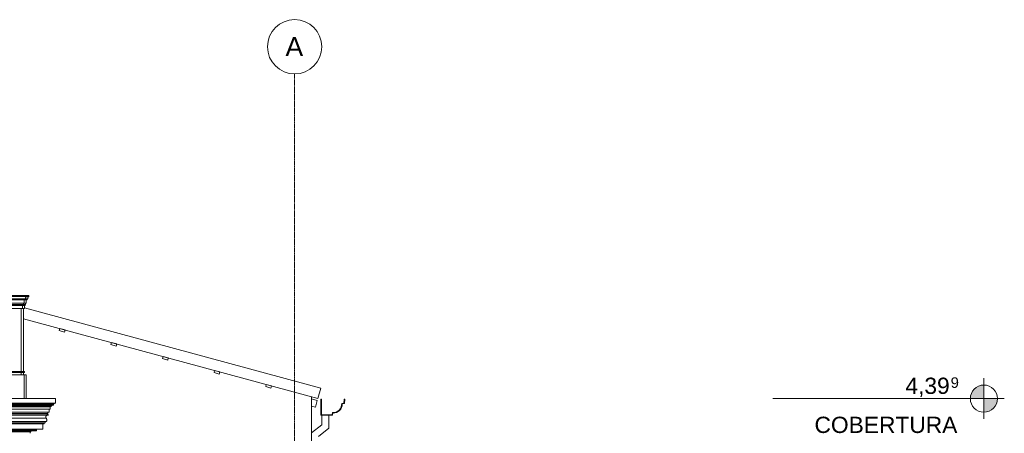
# Model space of a CAD drawing. Header units: millimetres. Extents: x -32192 to 36727, y -1740 to 8822.
# Tile 23 of 23: x 27507 to 36572, y 5009 to 8822. Entities that reach past the tile are written whole.
import ezdxf

# ---------------------------------------------------------------- set-up
doc = ezdxf.new("R2010")
doc.units = ezdxf.units.MM
doc.linetypes.add('_Traço - ponto', pattern=[16, 12, -2, 0, -2])
for name, color, linetype, lineweight in [('A-FLOR-LEVL', 51, 'Continuous', 9), ('A-GENM', 13, 'Continuous', 18), ('A-GLAZ-CWMG', 51, 'Continuous', 18), ('A-ROOF', 132, 'Continuous', 18), ('A-ROOF-OTLN', 132, 'Continuous', 18), ('A-WALL', 113, 'Continuous', 18), ('S-GRID', 1, 'Continuous', 9), ('S-GRID-IDEN', 1, 'Continuous', 9)]:
    doc.layers.add(name, color=color, linetype=linetype, lineweight=lineweight)
doc.styles.add('Arial', font='arial.ttf', dxfattribs={"height": 150})
doc.styles.add('Arial_1', font='arial.ttf', dxfattribs={"height": 97.483633})
doc.styles.add('Arial_2', font='arial.ttf', dxfattribs={"height": 175})

# ---------------------------------------------------------------- blocks, each defined once
blk = doc.blocks.new('Generic Models 19 - Generic Models 19-3087287-ELEVAÇÃO 2 - FACHADA DE IMPLANTAÇÃO')
at = {"layer": 'A-GENM'}
for p, q in [((-3313.4, 6279.4), (-3140, 6279.4)), ((-3140, 6269.4), (-3313.4, 6269.4)), ((-3140, 6279.4), (-3120, 6279.4)), ((-3140, 6269.4), (-3140, 6279.4)), ((-3120, 6269.4), (-3140, 6269.4)), ((-3120, 6269.4), (-3120, 6279.4)), ((-3175, 6186.9), (-3348.4, 6186.9)), ((-3170, 6196.5), (-3343.4, 6196.5)), ((-3165, 6210), (-3338.4, 6210)), ((-3155, 6239.4), (-3328.4, 6239.4)), ((-3150, 6249.4), (-3323.4, 6249.4)), ((-3180, 6160.6), (-3180, 6186.9)), ((-3175, 6186.9), (-3175, 6196.5)), ((-3155, 6186.9), (-3175, 6186.9)), ((-3170, 6196.5), (-3170, 6210)), ((-3150, 6196.5), (-3170, 6196.5)), ((-3165, 6210), (-3165, 6239.4)), ((-3145, 6210), (-3165, 6210)), ((-3160, 6160.6), (-3160, 6186.9)), ((-3155, 6239.4), (-3155, 6249.4)), ((-3135, 6239.4), (-3155, 6239.4)), ((-3155, 6186.9), (-3155, 6196.5)), ((-3130, 6249.4), (-3150, 6249.4)), ((-3150, 6196.5), (-3150, 6210)), ((-3145, 6210), (-3145, 6239.4)), ((-3135, 6239.4), (-3135, 6249.4)), ((-3180, 6160.6), (-3353.4, 6160.6)), ((-3160, 6160.6), (-3180, 6160.6)), ((-3170, 6160.6), (-3170, 5579.1)), ((-3180, 5579.1), (-3353.4, 5579.1)), ((-3353.4, 5569.1), (-3180, 5569.1)), ((-3165, 5549.1), (-3338.4, 5549.1)), ((-3180, 5569.1), (-3180, 5579.1)), ((-3160, 5579.1), (-3180, 5579.1)), ((-3180, 5569.1), (-3160, 5569.1)), ((-3170, 5569.1), (-3170, 5549.1)), ((-3165, 5329.1), (-3165, 5549.1)), ((-3145, 5549.1), (-3165, 5549.1)), ((-3160, 5569.1), (-3160, 5579.1)), ((-3145, 5329.1), (-3145, 5549.1)), ((-3338.4, 5329.1), (-3165, 5329.1)), ((-3170, 5329.1), (-3170, 5328.7)), ((-3165, 5329.1), (-3145, 5329.1))]:
    blk.add_line(p, q, dxfattribs=at)
for points in [[(-3150, 6249.4), (-3150.9, 6251.8), (-3151.2, 6255.9), (-3150, 6260.3), (-3148.8, 6262.7), (-3147.4, 6264.9), (-3145.2, 6267.3), (-3143, 6268.8), (-3141.8, 6269.4)], [(-3130, 6249.4), (-3130.9, 6251.8), (-3131.2, 6255.9), (-3130, 6260.3), (-3128.8, 6262.7), (-3127.4, 6264.9), (-3125.2, 6267.3), (-3123, 6268.8), (-3121.8, 6269.4)]]:
    blk.add_open_spline(points, degree=3, knots=[0, 0, 0, 0, 0.333333, 0.5, 0.583333, 0.666667, 0.833333, 1, 1, 1, 1], dxfattribs=at)
blk = doc.blocks.new('Rectangular Mullion - 2x5 cm-3922211-ELEVAÇÃO 2 - FACHADA DE IMPLANTAÇÃO')
at = {"layer": 'A-GLAZ-CWMG'}
for p, q in [((-934.8, 5458.9), (-940.1, 5439.6)), ((-940.1, 5439.6), (-891.8, 5426.5)), ((-886.6, 5445.8), (-934.8, 5458.9)), ((-891.8, 5426.5), (-886.6, 5445.8))]:
    blk.add_line(p, q, dxfattribs=at)
blk = doc.blocks.new('Rectangular Mullion - 4x6_3-3931228-ELEVAÇÃO 2 - FACHADA DE IMPLANTAÇÃO')
at = {"layer": 'A-GLAZ-CWMG'}
for p, q in [((-518.5, 5325.2), (-465, 5310.7)), ((-481.5, 5249.9), (-518.5, 5259.9)), ((-465, 5310.7), (-481.5, 5249.9))]:
    blk.add_line(p, q, dxfattribs=at)
blk = doc.blocks.new('Generic Models 1 - Generic Models 24-4258923-ELEVAÇÃO 2 - FACHADA DE IMPLANTAÇÃO')
at = {"layer": 'A-GENM'}
for p, q in [((-424.1, 5175.1), (-424.1, 5086.4)), ((-359.1, 5054.9), (-359.1, 5175.1)), ((-424.1, 5086.4), (-518.5, 5011.9)), ((-453.5, 4980.4), (-359.1, 5054.9))]:
    blk.add_line(p, q, dxfattribs=at)
blk = doc.blocks.new('ORNAMENTO SUPERIOR - ORNAMENTO SUPERIOR-4323885-ELEVAÇÃO 2 - FACHADA DE IMPLANTAÇÃO')
at = {"layer": 'A-GENM'}
for p, q in [((-18632.3, 5328.7), (-2874.7, 5328.7)), ((-2874.7, 5287.4), (-18632.3, 5287.4)), ((-2884.7, 5282.4), (-18622.3, 5282.4)), ((-2889.7, 5277.4), (-18617.3, 5277.4)), ((-2894.7, 5267.4), (-18612.3, 5267.4)), ((-2909.7, 5262.4), (-18597.3, 5262.4)), ((-2914.7, 5262.4), (-2914.7, 5257.4)), ((-2909.7, 5267.4), (-2909.7, 5262.4)), ((-2894.7, 5277.4), (-2894.7, 5267.4)), ((-2889.7, 5282.4), (-2889.7, 5277.4)), ((-2884.7, 5287.4), (-2884.7, 5282.4)), ((-2874.7, 5328.7), (-2874.7, 5287.4)), ((-2914.7, 5257.4), (-18592.3, 5257.4)), ((-2919.7, 5252.4), (-18587.3, 5252.4)), ((-2924.7, 5232.4), (-18582.3, 5232.4)), ((-2934.7, 5202.4), (-18572.3, 5202.4)), ((-18566, 5176.7), (-2941, 5176.7)), ((-2944.7, 5192.4), (-18562.3, 5192.4)), ((-18552.3, 5187.4), (-2954.7, 5187.4)), ((-2954.7, 5192.4), (-2954.7, 5187.4)), ((-2954.7, 5187.4), (-2941, 5176.7)), ((-2944.7, 5202.4), (-2944.7, 5192.4)), ((-2934.7, 5232.4), (-2934.7, 5202.4)), ((-2924.7, 5252.4), (-2924.7, 5232.4)), ((-2919.7, 5257.4), (-2919.7, 5252.4)), ((-2960.8, 5116.7), (-18546.2, 5116.7)), ((-18545.5, 5147.5), (-2961.4, 5147.5)), ((-2970.8, 5106.7), (-18536.2, 5106.7)), ((-2980.8, 5096.7), (-18526.2, 5096.7)), ((-2990.8, 5096.7), (-2990.8, 5046.7)), ((-2980.8, 5106.7), (-2980.8, 5096.7)), ((-2970.8, 5116.7), (-2970.8, 5106.7)), ((-2990.8, 5046.7), (-18516.2, 5046.7)), ((-18456.2, 5041.7), (-3050.8, 5041.7)), ((-18452.1, 5031.7), (-3054.9, 5031.7)), ((-3100.8, 5023.7), (-18406.2, 5023.7)), ((-3108.8, 5023.7), (-3108.8, 5008.7)), ((-3100.8, 5031.7), (-3100.8, 5023.7))]:
    blk.add_line(p, q, dxfattribs=at)
for points, knots in [([(-2950.4, 5176.7), (-2951.1, 5176.6), (-2952.4, 5176.1), (-2954.5, 5175.2), (-2956.5, 5174.1), (-2958.3, 5172.6), (-2959.9, 5171), (-2961.4, 5169.2), (-2962.6, 5167.2), (-2963.9, 5164.4), (-2964.8, 5160.7), (-2964.9, 5156), (-2963.7, 5151.5), (-2962.3, 5148.7), (-2961.4, 5147.5)], [0.2063355, 0.2063355, 0.2063355, 0.2063355, 0.25, 0.3, 0.35, 0.4, 0.45, 0.5, 0.55, 0.6, 0.7, 0.8, 0.9, 1, 1, 1, 1]), ([(-3050.8, 5041.7), (-3050.5, 5041.3), (-3049.9, 5040.6), (-3049.3, 5039.3), (-3049, 5038), (-3049.1, 5036.6), (-3049.4, 5035.5), (-3049.8, 5034.7), (-3050.2, 5034.1), (-3050.6, 5033.5), (-3051.1, 5033.1), (-3051.6, 5032.6), (-3052.2, 5032.3), (-3052.9, 5032), (-3053.7, 5031.7), (-3054.4, 5031.7), (-3054.9, 5031.7)], [0, 0, 0, 0, 0.1, 0.2, 0.3, 0.4, 0.5, 0.55, 0.6, 0.65, 0.7, 0.75, 0.8, 0.85, 0.9, 1, 1, 1, 1])]:
    blk.add_open_spline(points, degree=3, knots=knots, dxfattribs=at)
for points in [[(-2961.4, 5147.5), (-2960.1, 5146.1), (-2957.8, 5143.1), (-2955.6, 5137.8), (-2954.8, 5132.2), (-2955.4, 5126.5), (-2957.4, 5121.2), (-2959.5, 5118.1), (-2960.8, 5116.7)], [(-3052.7, 5046.7), (-3052.7, 5046), (-3052.6, 5044.8), (-3051.9, 5043.1), (-3051.2, 5042.1), (-3050.8, 5041.7)]]:
    blk.add_open_spline(points, degree=3, dxfattribs=at)
blk = doc.blocks.new('Level - M_Level Head ABNT-2835562-ELEVAÇÃO 2 - FACHADA DE IMPLANTAÇÃO')
at = {"layer": 'A-FLOR-LEVL'}
h = blk.add_hatch(color=256, dxfattribs=at)
edge = h.paths.add_edge_path(flags=0)
edge.add_line((5673, 1030), (5548, 1030))
edge.add_arc((5673, 1030), 125, 90, 180, ccw=False)
edge.add_line((5673, 1155), (5673, 1030))
h = blk.add_hatch(color=256, dxfattribs=at)
edge = h.paths.add_edge_path(flags=0)
edge.add_arc((5673, 1030), 125, -90, 0, ccw=False)
edge.add_line((5673, 905), (5673, 1030))
edge.add_line((5673, 1030), (5798, 1030))
for p, q in [((5673, 1219.5), (5673, 844)), ((5673, 1030), (5673, 1155)), ((5479.9, 1030), (5860.7, 1030)), ((5548, 1030), (5673, 1030)), ((5798, 1030), (5673, 1030)), ((5673, 1030), (5673, 905))]:
    blk.add_line(p, q, dxfattribs=at)
blk.add_circle((5673, 1030), 125, dxfattribs=at)
for start, end in [(90, 180), (270, 0)]:
    blk.add_arc((5673, 1030), 125, start, end, dxfattribs=at)
blk = doc.blocks.new('Grid - Head Grid-11506-ELEVAÇÃO 2 - FACHADA DE IMPLANTAÇÃO')
at = {"layer": 'S-GRID-IDEN'}
blk.add_circle((-673.5, 8571.9), 250, dxfattribs=at)

msp = doc.modelspace()

# ---------------------------------------------------------------- linework, layer by layer
at = {"layer": 'A-FLOR-LEVL'}
msp.add_line((36384.5, 5328.7), (34441.9, 5328.7), dxfattribs=at)
at = {"layer": 'A-ROOF'}
for p, q in [((27551.4, 6166.3), (30277.8, 5426.5)), ((30251.6, 5330), (27541.4, 6065.4)), ((30251.6, 5330), (30277.8, 5426.5))]:
    msp.add_line(p, q, dxfattribs=at)
at = {"layer": 'A-ROOF-OTLN'}
for p, q in [((30284.3, 5324), (30279.3, 5324)), ((30279.3, 5324), (30279.3, 5175.1)), ((30284.3, 5180.1), (30284.3, 5324)), ((30491.7, 5288), (30471.7, 5284.5)), ((30476.8, 5280.3), (30496.4, 5283.8)), ((30494.9, 5323.9), (30491.7, 5288)), ((30499.8, 5323.5), (30494.9, 5323.9)), ((30496.4, 5283.8), (30499.8, 5323.5)), ((30279.3, 5175.1), (30387.8, 5175.1)), ((30383.6, 5180.1), (30284.3, 5180.1)), ((30387.1, 5199.9), (30383.6, 5180.1)), ((30387.8, 5175.1), (30391.2, 5194.8))]:
    msp.add_line(p, q, dxfattribs=at)
for radius, start, end in [(80.6, 267.02908, 2.93294), (85.6, 270, 359.96396)]:
    msp.add_arc((30391.2, 5280.4), radius, start, end, dxfattribs=at)
at = {"layer": 'A-WALL'}
for p, q in [((27521.4, 6160.6), (27521.4, 5579.1)), ((27521.4, 5569.1), (27521.4, 5549.1)), ((30193, 4547.5), (30193, 5345.9))]:
    msp.add_line(p, q, dxfattribs=at)
at = {"layer": 'S-GRID', "linetype": '_Traço - ponto'}
msp.add_line((30038, -1519.9), (30038, 8321.9), dxfattribs=at)

# ---------------------------------------------------------------- block references
at = {"layer": 'A-FLOR-LEVL'}
msp.add_blockref('Level - M_Level Head ABNT-2835562-ELEVAÇÃO 2 - FACHADA DE IMPLANTAÇÃO', (30711.4, 4298.7), dxfattribs=at)
at = {"layer": 'A-GENM'}
for name in ['Generic Models 19 - Generic Models 19-3087287-ELEVAÇÃO 2 - FACHADA DE IMPLANTAÇÃO', 'ORNAMENTO SUPERIOR - ORNAMENTO SUPERIOR-4323885-ELEVAÇÃO 2 - FACHADA DE IMPLANTAÇÃO', 'Generic Models 1 - Generic Models 24-4258923-ELEVAÇÃO 2 - FACHADA DE IMPLANTAÇÃO']:
    msp.add_blockref(name, (30711.4, 0), dxfattribs=at)
at = {"layer": 'A-GLAZ-CWMG'}
for name, p in [('Rectangular Mullion - 2x5 cm-3922211-ELEVAÇÃO 2 - FACHADA DE IMPLANTAÇÃO', (28811.3, 515.6)), ('Rectangular Mullion - 2x5 cm-3922211-ELEVAÇÃO 2 - FACHADA DE IMPLANTAÇÃO', (29286.4, 386.7)), ('Rectangular Mullion - 2x5 cm-3922211-ELEVAÇÃO 2 - FACHADA DE IMPLANTAÇÃO', (29761.4, 257.8)), ('Rectangular Mullion - 2x5 cm-3922211-ELEVAÇÃO 2 - FACHADA DE IMPLANTAÇÃO', (30236.4, 128.9)), ('Rectangular Mullion - 2x5 cm-3922211-ELEVAÇÃO 2 - FACHADA DE IMPLANTAÇÃO', (30711.4, 0)), ('Rectangular Mullion - 4x6_3-3931228-ELEVAÇÃO 2 - FACHADA DE IMPLANTAÇÃO', (30711.4, 0))]:
    msp.add_blockref(name, p, dxfattribs=at)
at = {"layer": 'S-GRID-IDEN'}
msp.add_blockref('Grid - Head Grid-11506-ELEVAÇÃO 2 - FACHADA DE IMPLANTAÇÃO', (30711.4, 0), dxfattribs=at)

# ---------------------------------------------------------------- texts
at = {"layer": 'A-FLOR-LEVL', "attachment_point": 1}
for s, insert, char_height, width, style in [('4,39', (35661.5, 5521.9), 150, 505.063, 'Arial'), ('9', (36078.2, 5524.9), 97.5, 96.202, 'Arial_1'), ('COBERTURA', (34824.5, 5161.9), 150, 1615.4, 'Arial')]:
    msp.add_mtext(s, dxfattribs=dict(at, insert=insert, char_height=char_height, width=width, style=style))
at = {"layer": 'S-GRID-IDEN', "insert": (29953.6, 8661.2), "char_height": 175, "width": 200.422, "attachment_point": 1, "style": 'Arial_2'}
msp.add_mtext('A', dxfattribs=at)

doc.saveas('drawing.dxf')
